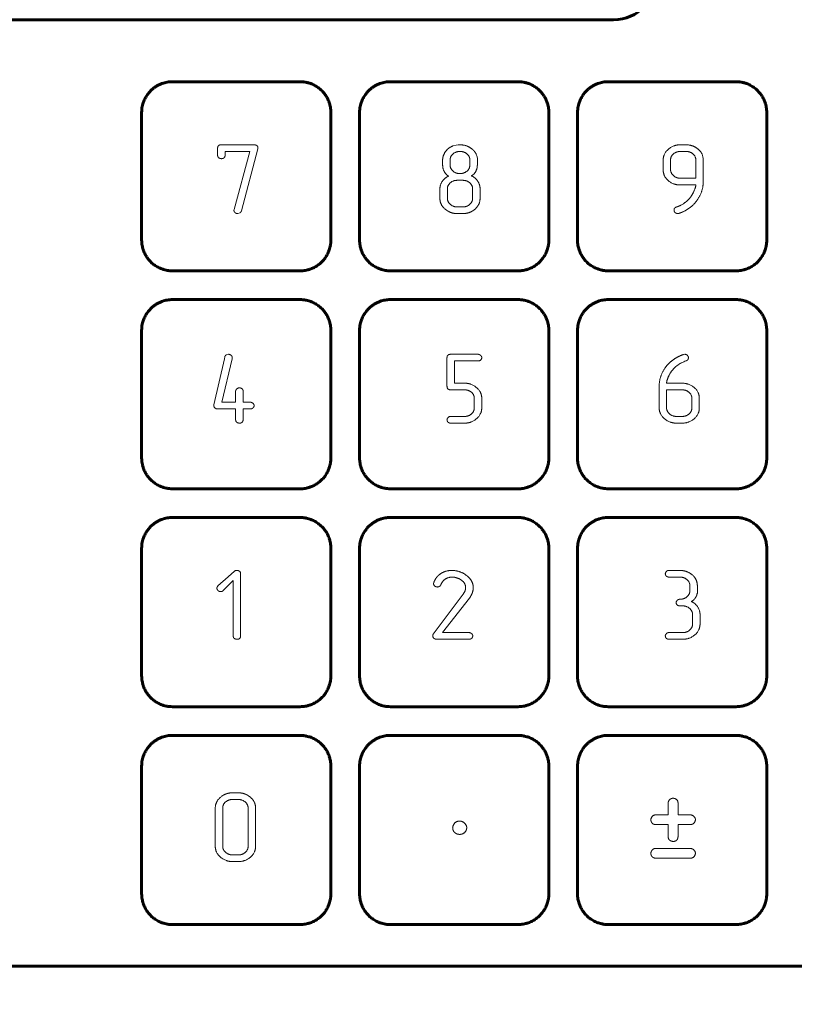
# Model space of a CAD drawing. Header units: millimetres. Extents: x 0 to 420, y 0 to 297.
# Tile 6 of 26: x 148 to 162, y 224 to 242. Entities that reach past the tile are written whole.
import ezdxf

# ---------------------------------------------------------------- set-up
doc = ezdxf.new("R2010")
doc.units = ezdxf.units.MM
doc.linetypes.add('K5LT_BASIC', pattern=[0])
doc.linetypes.add('K5LT_THIN', pattern=[0])
for name, color, linetype, true_color in [('DIM', 6, 'Continuous', 0xff00ff), ('G', 3, 'Continuous', 0x00ff00), ('R', 1, 'Continuous', 0xff0000), ('WELDING', 7, 'Continuous', 0xffffff)]:
    doc.layers.add(name, color=color, linetype=linetype, true_color=true_color)
doc.styles.add('KDIMTEXTSTYLE', font='GOST_AU.SHX', dxfattribs={"width": 0.96, "oblique": 15, "height": 5})
doc.dimstyles.new('KDIMSTYLE (1.00)', dxfattribs={"dimtxt": 5, "dimasz": 1, "dimexe": 2, "dimexo": 0, "dimgap": 1, "dimtad": 1, "dimtxsty": 'KDIMTEXTSTYLE', "dimsah": 1, "dimcen": 0, "dimdle": 1, "dimadec": 0, "dimazin": 0, "dimtfac": 0.667, "dimtmove": 0, "dimatfit": 3, "dimfxl": 1, "dimtvp": 1, "dimtolj": 1, "dimtzin": 0, "dimarcsym": 0})

# ---------------------------------------------------------------- blocks, each defined once
blk = doc.blocks.new('KDIMARROW_03')
at = {"layer": 'G', "color": 0, "linetype": 'K5LT_BASIC', "lineweight": 60}
blk.add_line((-0.884, -0.884), (0.884, 0.884), dxfattribs=at)
at = {"layer": 'R', "color": 0, "linetype": 'K5LT_THIN', "lineweight": 18}
for q in [(-1, 0), (2, 0)]:
    blk.add_line((0, 0), q, dxfattribs=at)

msp = doc.modelspace()

# ---------------------------------------------------------------- linework, layer by layer
at = {"layer": 'G', "color": 5, "linetype": 'K5LT_BASIC', "lineweight": 60, "true_color": 0x0000ff}
for p, q in [((135.246, 242.043), (158.746, 242.043)), ((150.649, 240.905), (152.994, 240.905)), ((154.649, 240.905), (156.994, 240.905)), ((158.649, 240.905), (160.994, 240.905)), ((150.085, 240.341), (150.085, 237.996)), ((153.558, 237.996), (153.558, 240.341)), ((154.085, 240.341), (154.085, 237.996)), ((157.558, 237.996), (157.558, 240.341)), ((158.085, 240.341), (158.085, 237.996)), ((161.558, 237.996), (161.558, 240.341)), ((150.649, 237.432), (152.994, 237.432)), ((154.649, 237.432), (156.994, 237.432)), ((158.649, 237.432), (160.994, 237.432)), ((150.649, 236.905), (152.994, 236.905)), ((154.649, 236.905), (156.994, 236.905)), ((158.649, 236.905), (160.994, 236.905)), ((150.085, 236.341), (150.085, 233.996)), ((153.558, 233.996), (153.558, 236.341)), ((154.085, 236.341), (154.085, 233.996)), ((157.558, 233.996), (157.558, 236.341)), ((158.085, 236.341), (158.085, 233.996)), ((161.558, 233.996), (161.558, 236.341)), ((150.649, 233.432), (152.994, 233.432)), ((154.649, 233.432), (156.994, 233.432)), ((158.649, 233.432), (160.994, 233.432)), ((150.649, 232.905), (152.994, 232.905)), ((154.649, 232.905), (156.994, 232.905)), ((158.649, 232.905), (160.994, 232.905)), ((150.085, 232.341), (150.085, 229.996)), ((153.558, 229.996), (153.558, 232.341)), ((154.085, 232.341), (154.085, 229.996)), ((157.558, 229.996), (157.558, 232.341)), ((158.085, 232.341), (158.085, 229.996)), ((161.558, 229.996), (161.558, 232.341)), ((150.649, 229.432), (152.994, 229.432)), ((154.649, 229.432), (156.994, 229.432)), ((158.649, 229.432), (160.994, 229.432)), ((150.649, 228.905), (152.994, 228.905)), ((154.649, 228.905), (156.994, 228.905)), ((158.649, 228.905), (160.994, 228.905)), ((150.085, 228.341), (150.085, 225.996)), ((153.558, 225.996), (153.558, 228.341)), ((154.085, 228.341), (154.085, 225.996)), ((157.558, 225.996), (157.558, 228.341)), ((158.085, 228.341), (158.085, 225.996)), ((161.558, 225.996), (161.558, 228.341)), ((150.649, 225.432), (152.994, 225.432)), ((154.649, 225.432), (156.994, 225.432)), ((158.649, 225.432), (160.994, 225.432)), ((130.746, 224.668), (163.246, 224.668))]:
    msp.add_line(p, q, dxfattribs=at)
msp.add_arc((158.746, 242.843), 0.8, 270, 0, dxfattribs=at)
at = {"layer": 'R', "color": 7, "linetype": 'K5LT_THIN', "lineweight": 18}
for p, q in [((151.479, 239.687), (151.479, 239.556)), ((152.15, 239.747), (151.548, 239.747)), ((152.217, 239.674), (152.22, 239.689)), ((155.858, 239.742), (155.803, 239.728)), ((155.893, 239.747), (155.858, 239.742)), ((155.925, 239.747), (155.893, 239.747)), ((160.075, 239.747), (159.975, 239.747)), ((151.616, 239.556), (151.616, 239.625)), ((151.616, 239.625), (152.068, 239.625)), ((152.068, 239.625), (151.782, 238.561)), ((151.915, 238.532), (152.217, 239.674)), ((156.24, 239.528), (156.225, 239.575)), ((156.246, 239.495), (156.24, 239.528)), ((156.246, 239.379), (156.246, 239.495)), ((160.074, 239.625), (159.974, 239.625)), ((160.387, 239.527), (160.371, 239.575)), ((160.392, 239.494), (160.387, 239.527)), ((160.392, 239.078), (160.392, 239.494)), ((155.609, 239.468), (155.609, 239.378)), ((155.746, 239.468), (155.746, 239.378)), ((156.109, 239.378), (156.109, 239.468)), ((159.656, 239.467), (159.656, 239.292)), ((159.792, 239.468), (159.792, 239.292)), ((160.256, 239.132), (160.256, 239.468)), ((155.978, 239.095), (155.877, 239.095)), ((159.974, 239.132), (160.256, 239.132)), ((159.975, 239.009), (160.256, 239.009)), ((155.559, 238.94), (155.559, 238.765)), ((155.696, 238.94), (155.696, 238.765)), ((156.159, 238.765), (156.159, 238.94)), ((156.296, 238.766), (156.296, 238.942)), ((155.877, 238.606), (155.978, 238.606)), ((160.018, 238.659), (159.979, 238.637)), ((160.029, 238.665), (160.018, 238.659)), ((160.056, 238.685), (160.029, 238.665)), ((151.782, 238.561), (151.779, 238.547)), ((151.89, 238.495), (151.852, 238.484)), ((155.877, 238.484), (155.977, 238.484)), ((159.945, 238.487), (159.924, 238.484)), ((151.638, 235.89), (151.676, 235.901)), ((156.258, 235.901), (155.758, 235.901)), ((160.03, 235.897), (160.053, 235.901)), ((151.603, 235.816), (151.411, 234.973)), ((151.558, 235.021), (151.743, 235.816)), ((151.603, 235.816), (151.612, 235.856)), ((151.743, 235.816), (151.746, 235.827)), ((151.746, 235.827), (151.747, 235.841)), ((155.689, 235.816), (155.689, 235.84)), ((155.689, 235.816), (155.689, 235.313)), ((155.826, 235.371), (155.826, 235.778)), ((155.826, 235.778), (156.258, 235.778)), ((159.993, 235.745), (160.036, 235.765)), ((160.036, 235.765), (160.053, 235.772)), ((160.053, 235.772), (160.075, 235.779)), ((156.009, 235.371), (155.826, 235.371)), ((160, 235.371), (159.719, 235.371)), ((151.81, 235.225), (151.81, 235.021)), ((151.947, 235.021), (151.947, 235.225)), ((155.758, 235.249), (156.009, 235.249)), ((159.583, 235.309), (159.583, 234.92)), ((159.719, 235.249), (159.719, 234.918)), ((160.001, 235.249), (159.719, 235.249)), ((151.81, 235.021), (151.558, 235.021)), ((152.08, 235.021), (151.947, 235.021)), ((156.19, 235.094), (156.19, 234.919)), ((156.327, 234.919), (156.327, 235.094)), ((160.183, 234.918), (160.183, 235.094)), ((160.32, 234.919), (160.32, 235.093)), ((151.411, 234.973), (151.41, 234.961)), ((151.479, 234.898), (151.81, 234.898)), ((151.81, 234.898), (151.81, 234.7)), ((151.947, 234.898), (152.08, 234.898)), ((151.947, 234.7), (151.947, 234.898)), ((156.009, 234.76), (155.758, 234.76)), ((155.758, 234.637), (156.009, 234.637)), ((159.901, 234.76), (160.001, 234.76)), ((159.901, 234.637), (160.001, 234.637)), ((151.671, 231.816), (151.786, 231.918)), ((159.964, 231.933), (159.764, 231.933)), ((151.671, 231.816), (151.485, 231.65)), ((151.582, 231.562), (151.765, 231.746)), ((151.765, 231.746), (151.765, 230.733)), ((151.902, 231.816), (151.902, 231.874)), ((151.902, 230.733), (151.902, 231.816)), ((159.764, 231.811), (159.964, 231.811)), ((155.446, 231.712), (155.443, 231.693)), ((156.02, 231.558), (156.006, 231.529)), ((160.147, 231.653), (160.147, 231.565)), ((160.284, 231.515), (160.284, 231.652)), ((155.986, 231.497), (155.436, 230.766)), ((155.607, 230.792), (156.099, 231.422)), ((156.006, 231.529), (155.986, 231.497)), ((160.277, 231.496), (160.284, 231.515)), ((159.964, 231.282), (160.014, 231.282)), ((160.196, 231.126), (160.196, 230.951)), ((160.333, 230.951), (160.333, 231.126)), ((155.494, 230.67), (156.093, 230.67)), ((156.093, 230.792), (155.607, 230.792)), ((160.015, 230.792), (159.765, 230.792)), ((159.765, 230.67), (160.015, 230.67)), ((151.855, 227.851), (151.755, 227.851)), ((151.436, 227.571), (151.436, 226.87)), ((151.572, 227.573), (151.572, 226.869)), ((151.855, 227.729), (151.755, 227.729)), ((152.039, 226.869), (152.039, 227.573)), ((152.176, 226.87), (152.176, 227.571)), ((159.748, 227.667), (159.748, 227.445)), ((159.929, 227.445), (159.929, 227.667)), ((159.748, 227.445), (159.519, 227.445)), ((160.158, 227.445), (159.929, 227.445)), ((159.519, 227.269), (159.748, 227.269)), ((159.748, 227.269), (159.748, 227.048)), ((159.929, 227.048), (159.929, 227.269)), ((159.929, 227.269), (160.158, 227.269)), ((151.755, 226.71), (151.855, 226.71)), ((160.158, 226.829), (159.519, 226.829)), ((151.755, 226.588), (151.855, 226.588)), ((159.519, 226.652), (160.158, 226.652))]:
    msp.add_line(p, q, dxfattribs=at)
at = {"layer": 'WELDING', "color": 5, "linetype": 'K5LT_BASIC', "lineweight": 60, "true_color": 0x0000ff}
for points, knots in [([(150.649, 240.905), (150.616, 240.905), (150.569, 240.901), (150.506, 240.887), (150.455, 240.871), (150.403, 240.849), (150.352, 240.82), (150.305, 240.788), (150.259, 240.748), (150.212, 240.698), (150.167, 240.636), (150.132, 240.568), (150.109, 240.506), (150.09, 240.432), (150.085, 240.378), (150.085, 240.341)], [0, 0, 0, 0, 1.769072, 2.556121, 3.516676, 4.627391, 5.667815, 6.660958, 7.714319, 8.958949, 10.392258, 11.844052, 13.094223, 13.987695, 16, 16, 16, 16]), ([(153.558, 240.341), (153.558, 240.373), (153.554, 240.419), (153.54, 240.483), (153.523, 240.538), (153.495, 240.602), (153.456, 240.665), (153.409, 240.723), (153.355, 240.775), (153.291, 240.821), (153.224, 240.857), (153.161, 240.88), (153.103, 240.895), (153.049, 240.903), (153.011, 240.905), (152.994, 240.905)], [0, 0, 0, 0, 1.715071, 2.486292, 3.547141, 4.875059, 6.251709, 7.553694, 8.911334, 10.345556, 11.800025, 13.056375, 13.957337, 15.059855, 16, 16, 16, 16]), ([(154.649, 240.905), (154.616, 240.905), (154.569, 240.901), (154.506, 240.887), (154.455, 240.871), (154.403, 240.849), (154.352, 240.82), (154.305, 240.788), (154.259, 240.748), (154.212, 240.698), (154.167, 240.636), (154.132, 240.568), (154.109, 240.506), (154.09, 240.432), (154.085, 240.378), (154.085, 240.341)], [0, 0, 0, 0, 1.769072, 2.556121, 3.516676, 4.627391, 5.667815, 6.660958, 7.714319, 8.958949, 10.392258, 11.844052, 13.094223, 13.987695, 16, 16, 16, 16]), ([(157.558, 240.341), (157.558, 240.373), (157.554, 240.419), (157.54, 240.483), (157.523, 240.538), (157.495, 240.602), (157.456, 240.665), (157.409, 240.723), (157.355, 240.775), (157.291, 240.821), (157.224, 240.857), (157.161, 240.88), (157.103, 240.895), (157.049, 240.903), (157.011, 240.905), (156.994, 240.905)], [0, 0, 0, 0, 1.715071, 2.486292, 3.547141, 4.875059, 6.251709, 7.553694, 8.911334, 10.345556, 11.800025, 13.056375, 13.957337, 15.059855, 16, 16, 16, 16]), ([(158.649, 240.905), (158.616, 240.905), (158.569, 240.901), (158.506, 240.887), (158.455, 240.871), (158.403, 240.849), (158.352, 240.82), (158.305, 240.788), (158.259, 240.748), (158.212, 240.698), (158.167, 240.636), (158.132, 240.568), (158.109, 240.506), (158.09, 240.432), (158.085, 240.378), (158.085, 240.341)], [0, 0, 0, 0, 1.769072, 2.556121, 3.516676, 4.627391, 5.667815, 6.660958, 7.714319, 8.958949, 10.392258, 11.844052, 13.094223, 13.987695, 16, 16, 16, 16]), ([(161.558, 240.341), (161.558, 240.373), (161.554, 240.419), (161.54, 240.483), (161.523, 240.538), (161.495, 240.602), (161.456, 240.665), (161.409, 240.723), (161.355, 240.775), (161.291, 240.821), (161.224, 240.857), (161.161, 240.88), (161.103, 240.895), (161.049, 240.903), (161.011, 240.905), (160.994, 240.905)], [0, 0, 0, 0, 1.715071, 2.486292, 3.547141, 4.875059, 6.251709, 7.553694, 8.911334, 10.345556, 11.800025, 13.056375, 13.957337, 15.059855, 16, 16, 16, 16]), ([(150.085, 237.996), (150.085, 237.964), (150.089, 237.918), (150.103, 237.854), (150.12, 237.799), (150.148, 237.735), (150.187, 237.672), (150.233, 237.614), (150.288, 237.562), (150.352, 237.516), (150.419, 237.48), (150.482, 237.457), (150.54, 237.442), (150.594, 237.434), (150.631, 237.432), (150.649, 237.432)], [0, 0, 0, 0, 1.715071, 2.486292, 3.547141, 4.875059, 6.251709, 7.553694, 8.911334, 10.345556, 11.800025, 13.056375, 13.957337, 15.059855, 16, 16, 16, 16]), ([(152.994, 237.432), (153.026, 237.432), (153.072, 237.436), (153.135, 237.45), (153.191, 237.467), (153.255, 237.495), (153.318, 237.534), (153.376, 237.581), (153.428, 237.635), (153.474, 237.699), (153.51, 237.766), (153.533, 237.829), (153.548, 237.887), (153.556, 237.941), (153.558, 237.978), (153.558, 237.996)], [0, 0, 0, 0, 1.715071, 2.486292, 3.547141, 4.875059, 6.251709, 7.553694, 8.911334, 10.345556, 11.800025, 13.056375, 13.957337, 15.059855, 16, 16, 16, 16]), ([(154.085, 237.996), (154.085, 237.964), (154.089, 237.918), (154.103, 237.854), (154.12, 237.799), (154.148, 237.735), (154.187, 237.672), (154.233, 237.614), (154.288, 237.562), (154.352, 237.516), (154.419, 237.48), (154.482, 237.457), (154.54, 237.442), (154.594, 237.434), (154.631, 237.432), (154.649, 237.432)], [0, 0, 0, 0, 1.715071, 2.486292, 3.547141, 4.875059, 6.251709, 7.553694, 8.911334, 10.345556, 11.800025, 13.056375, 13.957337, 15.059855, 16, 16, 16, 16]), ([(156.994, 237.432), (157.026, 237.432), (157.072, 237.436), (157.135, 237.45), (157.191, 237.467), (157.255, 237.495), (157.318, 237.534), (157.376, 237.581), (157.428, 237.635), (157.474, 237.699), (157.51, 237.766), (157.533, 237.829), (157.548, 237.887), (157.556, 237.941), (157.558, 237.978), (157.558, 237.996)], [0, 0, 0, 0, 1.715071, 2.486292, 3.547141, 4.875059, 6.251709, 7.553694, 8.911334, 10.345556, 11.800025, 13.056375, 13.957337, 15.059855, 16, 16, 16, 16]), ([(158.085, 237.996), (158.085, 237.964), (158.089, 237.918), (158.103, 237.854), (158.12, 237.799), (158.148, 237.735), (158.187, 237.672), (158.233, 237.614), (158.288, 237.562), (158.352, 237.516), (158.419, 237.48), (158.482, 237.457), (158.54, 237.442), (158.594, 237.434), (158.631, 237.432), (158.649, 237.432)], [0, 0, 0, 0, 1.715071, 2.486292, 3.547141, 4.875059, 6.251709, 7.553694, 8.911334, 10.345556, 11.800025, 13.056375, 13.957337, 15.059855, 16, 16, 16, 16]), ([(160.994, 237.432), (161.026, 237.432), (161.072, 237.436), (161.135, 237.45), (161.191, 237.467), (161.255, 237.495), (161.318, 237.534), (161.376, 237.581), (161.428, 237.635), (161.474, 237.699), (161.51, 237.766), (161.533, 237.829), (161.548, 237.887), (161.556, 237.941), (161.558, 237.978), (161.558, 237.996)], [0, 0, 0, 0, 1.715071, 2.486292, 3.547141, 4.875059, 6.251709, 7.553694, 8.911334, 10.345556, 11.800025, 13.056375, 13.957337, 15.059855, 16, 16, 16, 16]), ([(150.649, 236.905), (150.616, 236.905), (150.569, 236.901), (150.506, 236.887), (150.455, 236.871), (150.403, 236.849), (150.352, 236.82), (150.305, 236.788), (150.259, 236.748), (150.212, 236.698), (150.167, 236.636), (150.132, 236.568), (150.109, 236.506), (150.09, 236.432), (150.085, 236.378), (150.085, 236.341)], [0, 0, 0, 0, 1.769072, 2.556121, 3.516676, 4.627391, 5.667815, 6.660958, 7.714319, 8.958949, 10.392258, 11.844052, 13.094223, 13.987695, 16, 16, 16, 16]), ([(153.558, 236.341), (153.558, 236.373), (153.554, 236.419), (153.54, 236.483), (153.523, 236.538), (153.495, 236.602), (153.456, 236.665), (153.409, 236.723), (153.355, 236.775), (153.291, 236.821), (153.224, 236.857), (153.161, 236.88), (153.103, 236.895), (153.049, 236.903), (153.011, 236.905), (152.994, 236.905)], [0, 0, 0, 0, 1.715071, 2.486292, 3.547141, 4.875059, 6.251709, 7.553694, 8.911334, 10.345556, 11.800025, 13.056375, 13.957337, 15.059855, 16, 16, 16, 16]), ([(154.649, 236.905), (154.616, 236.905), (154.569, 236.901), (154.506, 236.887), (154.455, 236.871), (154.403, 236.849), (154.352, 236.82), (154.305, 236.788), (154.259, 236.748), (154.212, 236.698), (154.167, 236.636), (154.132, 236.568), (154.109, 236.506), (154.09, 236.432), (154.085, 236.378), (154.085, 236.341)], [0, 0, 0, 0, 1.769072, 2.556121, 3.516676, 4.627391, 5.667815, 6.660958, 7.714319, 8.958949, 10.392258, 11.844052, 13.094223, 13.987695, 16, 16, 16, 16]), ([(157.558, 236.341), (157.558, 236.373), (157.554, 236.419), (157.54, 236.483), (157.523, 236.538), (157.495, 236.602), (157.456, 236.665), (157.409, 236.723), (157.355, 236.775), (157.291, 236.821), (157.224, 236.857), (157.161, 236.88), (157.103, 236.895), (157.049, 236.903), (157.011, 236.905), (156.994, 236.905)], [0, 0, 0, 0, 1.715071, 2.486292, 3.547141, 4.875059, 6.251709, 7.553694, 8.911334, 10.345556, 11.800025, 13.056375, 13.957337, 15.059855, 16, 16, 16, 16]), ([(158.649, 236.905), (158.616, 236.905), (158.569, 236.901), (158.506, 236.887), (158.455, 236.871), (158.403, 236.849), (158.352, 236.82), (158.305, 236.788), (158.259, 236.748), (158.212, 236.698), (158.167, 236.636), (158.132, 236.568), (158.109, 236.506), (158.09, 236.432), (158.085, 236.378), (158.085, 236.341)], [0, 0, 0, 0, 1.769072, 2.556121, 3.516676, 4.627391, 5.667815, 6.660958, 7.714319, 8.958949, 10.392258, 11.844052, 13.094223, 13.987695, 16, 16, 16, 16]), ([(161.558, 236.341), (161.558, 236.373), (161.554, 236.419), (161.54, 236.483), (161.523, 236.538), (161.495, 236.602), (161.456, 236.665), (161.409, 236.723), (161.355, 236.775), (161.291, 236.821), (161.224, 236.857), (161.161, 236.88), (161.103, 236.895), (161.049, 236.903), (161.011, 236.905), (160.994, 236.905)], [0, 0, 0, 0, 1.715071, 2.486292, 3.547141, 4.875059, 6.251709, 7.553694, 8.911334, 10.345556, 11.800025, 13.056375, 13.957337, 15.059855, 16, 16, 16, 16]), ([(150.085, 233.996), (150.085, 233.964), (150.089, 233.918), (150.103, 233.854), (150.12, 233.799), (150.148, 233.735), (150.187, 233.672), (150.233, 233.614), (150.288, 233.562), (150.352, 233.516), (150.419, 233.48), (150.482, 233.457), (150.54, 233.442), (150.594, 233.434), (150.631, 233.432), (150.649, 233.432)], [0, 0, 0, 0, 1.715071, 2.486292, 3.547141, 4.875059, 6.251709, 7.553694, 8.911334, 10.345556, 11.800025, 13.056375, 13.957337, 15.059855, 16, 16, 16, 16]), ([(152.994, 233.432), (153.026, 233.432), (153.072, 233.436), (153.135, 233.45), (153.191, 233.467), (153.255, 233.495), (153.318, 233.534), (153.376, 233.581), (153.428, 233.635), (153.474, 233.699), (153.51, 233.766), (153.533, 233.829), (153.548, 233.887), (153.556, 233.941), (153.558, 233.978), (153.558, 233.996)], [0, 0, 0, 0, 1.715071, 2.486292, 3.547141, 4.875059, 6.251709, 7.553694, 8.911334, 10.345556, 11.800025, 13.056375, 13.957337, 15.059855, 16, 16, 16, 16]), ([(154.085, 233.996), (154.085, 233.964), (154.089, 233.918), (154.103, 233.854), (154.12, 233.799), (154.148, 233.735), (154.187, 233.672), (154.233, 233.614), (154.288, 233.562), (154.352, 233.516), (154.419, 233.48), (154.482, 233.457), (154.54, 233.442), (154.594, 233.434), (154.631, 233.432), (154.649, 233.432)], [0, 0, 0, 0, 1.715071, 2.486292, 3.547141, 4.875059, 6.251709, 7.553694, 8.911334, 10.345556, 11.800025, 13.056375, 13.957337, 15.059855, 16, 16, 16, 16]), ([(156.994, 233.432), (157.026, 233.432), (157.072, 233.436), (157.135, 233.45), (157.191, 233.467), (157.255, 233.495), (157.318, 233.534), (157.376, 233.581), (157.428, 233.635), (157.474, 233.699), (157.51, 233.766), (157.533, 233.829), (157.548, 233.887), (157.556, 233.941), (157.558, 233.978), (157.558, 233.996)], [0, 0, 0, 0, 1.715071, 2.486292, 3.547141, 4.875059, 6.251709, 7.553694, 8.911334, 10.345556, 11.800025, 13.056375, 13.957337, 15.059855, 16, 16, 16, 16]), ([(158.085, 233.996), (158.085, 233.964), (158.089, 233.918), (158.103, 233.854), (158.12, 233.799), (158.148, 233.735), (158.187, 233.672), (158.233, 233.614), (158.288, 233.562), (158.352, 233.516), (158.419, 233.48), (158.482, 233.457), (158.54, 233.442), (158.594, 233.434), (158.631, 233.432), (158.649, 233.432)], [0, 0, 0, 0, 1.715071, 2.486292, 3.547141, 4.875059, 6.251709, 7.553694, 8.911334, 10.345556, 11.800025, 13.056375, 13.957337, 15.059855, 16, 16, 16, 16]), ([(160.994, 233.432), (161.026, 233.432), (161.072, 233.436), (161.135, 233.45), (161.191, 233.467), (161.255, 233.495), (161.318, 233.534), (161.376, 233.581), (161.428, 233.635), (161.474, 233.699), (161.51, 233.766), (161.533, 233.829), (161.548, 233.887), (161.556, 233.941), (161.558, 233.978), (161.558, 233.996)], [0, 0, 0, 0, 1.715071, 2.486292, 3.547141, 4.875059, 6.251709, 7.553694, 8.911334, 10.345556, 11.800025, 13.056375, 13.957337, 15.059855, 16, 16, 16, 16]), ([(150.649, 232.905), (150.616, 232.905), (150.569, 232.901), (150.506, 232.887), (150.455, 232.871), (150.403, 232.849), (150.352, 232.82), (150.305, 232.788), (150.259, 232.748), (150.212, 232.698), (150.167, 232.636), (150.132, 232.568), (150.109, 232.506), (150.09, 232.432), (150.085, 232.378), (150.085, 232.341)], [0, 0, 0, 0, 1.769072, 2.556121, 3.516676, 4.627391, 5.667815, 6.660958, 7.714319, 8.958949, 10.392258, 11.844052, 13.094223, 13.987695, 16, 16, 16, 16]), ([(153.558, 232.341), (153.558, 232.373), (153.554, 232.419), (153.54, 232.483), (153.523, 232.538), (153.495, 232.602), (153.456, 232.665), (153.409, 232.723), (153.355, 232.775), (153.291, 232.821), (153.224, 232.857), (153.161, 232.88), (153.103, 232.895), (153.049, 232.903), (153.011, 232.905), (152.994, 232.905)], [0, 0, 0, 0, 1.715071, 2.486292, 3.547141, 4.875059, 6.251709, 7.553694, 8.911334, 10.345556, 11.800025, 13.056375, 13.957337, 15.059855, 16, 16, 16, 16]), ([(154.649, 232.905), (154.616, 232.905), (154.569, 232.901), (154.506, 232.887), (154.455, 232.871), (154.403, 232.849), (154.352, 232.82), (154.305, 232.788), (154.259, 232.748), (154.212, 232.698), (154.167, 232.636), (154.132, 232.568), (154.109, 232.506), (154.09, 232.432), (154.085, 232.378), (154.085, 232.341)], [0, 0, 0, 0, 1.769072, 2.556121, 3.516676, 4.627391, 5.667815, 6.660958, 7.714319, 8.958949, 10.392258, 11.844052, 13.094223, 13.987695, 16, 16, 16, 16]), ([(157.558, 232.341), (157.558, 232.373), (157.554, 232.419), (157.54, 232.483), (157.523, 232.538), (157.495, 232.602), (157.456, 232.665), (157.409, 232.723), (157.355, 232.775), (157.291, 232.821), (157.224, 232.857), (157.161, 232.88), (157.103, 232.895), (157.049, 232.903), (157.011, 232.905), (156.994, 232.905)], [0, 0, 0, 0, 1.715071, 2.486292, 3.547141, 4.875059, 6.251709, 7.553694, 8.911334, 10.345556, 11.800025, 13.056375, 13.957337, 15.059855, 16, 16, 16, 16]), ([(158.649, 232.905), (158.616, 232.905), (158.569, 232.901), (158.506, 232.887), (158.455, 232.871), (158.403, 232.849), (158.352, 232.82), (158.305, 232.788), (158.259, 232.748), (158.212, 232.698), (158.167, 232.636), (158.132, 232.568), (158.109, 232.506), (158.09, 232.432), (158.085, 232.378), (158.085, 232.341)], [0, 0, 0, 0, 1.769072, 2.556121, 3.516676, 4.627391, 5.667815, 6.660958, 7.714319, 8.958949, 10.392258, 11.844052, 13.094223, 13.987695, 16, 16, 16, 16]), ([(161.558, 232.341), (161.558, 232.373), (161.554, 232.419), (161.54, 232.483), (161.523, 232.538), (161.495, 232.602), (161.456, 232.665), (161.409, 232.723), (161.355, 232.775), (161.291, 232.821), (161.224, 232.857), (161.161, 232.88), (161.103, 232.895), (161.049, 232.903), (161.011, 232.905), (160.994, 232.905)], [0, 0, 0, 0, 1.715071, 2.486292, 3.547141, 4.875059, 6.251709, 7.553694, 8.911334, 10.345556, 11.800025, 13.056375, 13.957337, 15.059855, 16, 16, 16, 16]), ([(150.085, 229.996), (150.085, 229.964), (150.089, 229.918), (150.103, 229.854), (150.12, 229.799), (150.148, 229.735), (150.187, 229.672), (150.233, 229.614), (150.288, 229.562), (150.352, 229.516), (150.419, 229.48), (150.482, 229.457), (150.54, 229.442), (150.594, 229.434), (150.631, 229.432), (150.649, 229.432)], [0, 0, 0, 0, 1.715071, 2.486292, 3.547141, 4.875059, 6.251709, 7.553694, 8.911334, 10.345556, 11.800025, 13.056375, 13.957337, 15.059855, 16, 16, 16, 16]), ([(152.994, 229.432), (153.026, 229.432), (153.072, 229.436), (153.135, 229.45), (153.191, 229.467), (153.255, 229.495), (153.318, 229.534), (153.376, 229.581), (153.428, 229.635), (153.474, 229.699), (153.51, 229.766), (153.533, 229.829), (153.548, 229.887), (153.556, 229.941), (153.558, 229.978), (153.558, 229.996)], [0, 0, 0, 0, 1.715071, 2.486292, 3.547141, 4.875059, 6.251709, 7.553694, 8.911334, 10.345556, 11.800025, 13.056375, 13.957337, 15.059855, 16, 16, 16, 16]), ([(154.085, 229.996), (154.085, 229.964), (154.089, 229.918), (154.103, 229.854), (154.12, 229.799), (154.148, 229.735), (154.187, 229.672), (154.233, 229.614), (154.288, 229.562), (154.352, 229.516), (154.419, 229.48), (154.482, 229.457), (154.54, 229.442), (154.594, 229.434), (154.631, 229.432), (154.649, 229.432)], [0, 0, 0, 0, 1.715071, 2.486292, 3.547141, 4.875059, 6.251709, 7.553694, 8.911334, 10.345556, 11.800025, 13.056375, 13.957337, 15.059855, 16, 16, 16, 16]), ([(156.994, 229.432), (157.026, 229.432), (157.072, 229.436), (157.135, 229.45), (157.191, 229.467), (157.255, 229.495), (157.318, 229.534), (157.376, 229.581), (157.428, 229.635), (157.474, 229.699), (157.51, 229.766), (157.533, 229.829), (157.548, 229.887), (157.556, 229.941), (157.558, 229.978), (157.558, 229.996)], [0, 0, 0, 0, 1.715071, 2.486292, 3.547141, 4.875059, 6.251709, 7.553694, 8.911334, 10.345556, 11.800025, 13.056375, 13.957337, 15.059855, 16, 16, 16, 16]), ([(158.085, 229.996), (158.085, 229.964), (158.089, 229.918), (158.103, 229.854), (158.12, 229.799), (158.148, 229.735), (158.187, 229.672), (158.233, 229.614), (158.288, 229.562), (158.352, 229.516), (158.419, 229.48), (158.482, 229.457), (158.54, 229.442), (158.594, 229.434), (158.631, 229.432), (158.649, 229.432)], [0, 0, 0, 0, 1.715071, 2.486292, 3.547141, 4.875059, 6.251709, 7.553694, 8.911334, 10.345556, 11.800025, 13.056375, 13.957337, 15.059855, 16, 16, 16, 16]), ([(160.994, 229.432), (161.026, 229.432), (161.072, 229.436), (161.135, 229.45), (161.191, 229.467), (161.255, 229.495), (161.318, 229.534), (161.376, 229.581), (161.428, 229.635), (161.474, 229.699), (161.51, 229.766), (161.533, 229.829), (161.548, 229.887), (161.556, 229.941), (161.558, 229.978), (161.558, 229.996)], [0, 0, 0, 0, 1.715071, 2.486292, 3.547141, 4.875059, 6.251709, 7.553694, 8.911334, 10.345556, 11.800025, 13.056375, 13.957337, 15.059855, 16, 16, 16, 16]), ([(150.649, 228.905), (150.616, 228.905), (150.569, 228.901), (150.506, 228.887), (150.455, 228.871), (150.403, 228.849), (150.352, 228.82), (150.305, 228.788), (150.259, 228.748), (150.212, 228.698), (150.167, 228.636), (150.132, 228.568), (150.109, 228.506), (150.09, 228.432), (150.085, 228.378), (150.085, 228.341)], [0, 0, 0, 0, 1.769072, 2.556121, 3.516676, 4.627391, 5.667815, 6.660958, 7.714319, 8.958949, 10.392258, 11.844052, 13.094223, 13.987695, 16, 16, 16, 16]), ([(153.558, 228.341), (153.558, 228.373), (153.554, 228.419), (153.54, 228.483), (153.523, 228.538), (153.495, 228.602), (153.456, 228.665), (153.409, 228.723), (153.355, 228.775), (153.291, 228.821), (153.224, 228.857), (153.161, 228.88), (153.103, 228.895), (153.049, 228.903), (153.011, 228.905), (152.994, 228.905)], [0, 0, 0, 0, 1.715071, 2.486292, 3.547141, 4.875059, 6.251709, 7.553694, 8.911334, 10.345556, 11.800025, 13.056375, 13.957337, 15.059855, 16, 16, 16, 16]), ([(154.649, 228.905), (154.616, 228.905), (154.569, 228.901), (154.506, 228.887), (154.455, 228.871), (154.403, 228.849), (154.352, 228.82), (154.305, 228.788), (154.259, 228.748), (154.212, 228.698), (154.167, 228.636), (154.132, 228.568), (154.109, 228.506), (154.09, 228.432), (154.085, 228.378), (154.085, 228.341)], [0, 0, 0, 0, 1.769072, 2.556121, 3.516676, 4.627391, 5.667815, 6.660958, 7.714319, 8.958949, 10.392258, 11.844052, 13.094223, 13.987695, 16, 16, 16, 16]), ([(157.558, 228.341), (157.558, 228.373), (157.554, 228.419), (157.54, 228.483), (157.523, 228.538), (157.495, 228.602), (157.456, 228.665), (157.409, 228.723), (157.355, 228.775), (157.291, 228.821), (157.224, 228.857), (157.161, 228.88), (157.103, 228.895), (157.049, 228.903), (157.011, 228.905), (156.994, 228.905)], [0, 0, 0, 0, 1.715071, 2.486292, 3.547141, 4.875059, 6.251709, 7.553694, 8.911334, 10.345556, 11.800025, 13.056375, 13.957337, 15.059855, 16, 16, 16, 16]), ([(158.649, 228.905), (158.616, 228.905), (158.569, 228.901), (158.506, 228.887), (158.455, 228.871), (158.403, 228.849), (158.352, 228.82), (158.305, 228.788), (158.259, 228.748), (158.212, 228.698), (158.167, 228.636), (158.132, 228.568), (158.109, 228.506), (158.09, 228.432), (158.085, 228.378), (158.085, 228.341)], [0, 0, 0, 0, 1.769072, 2.556121, 3.516676, 4.627391, 5.667815, 6.660958, 7.714319, 8.958949, 10.392258, 11.844052, 13.094223, 13.987695, 16, 16, 16, 16]), ([(161.558, 228.341), (161.558, 228.373), (161.554, 228.419), (161.54, 228.483), (161.523, 228.538), (161.495, 228.602), (161.456, 228.665), (161.409, 228.723), (161.355, 228.775), (161.291, 228.821), (161.224, 228.857), (161.161, 228.88), (161.103, 228.895), (161.049, 228.903), (161.011, 228.905), (160.994, 228.905)], [0, 0, 0, 0, 1.715071, 2.486292, 3.547141, 4.875059, 6.251709, 7.553694, 8.911334, 10.345556, 11.800025, 13.056375, 13.957337, 15.059855, 16, 16, 16, 16]), ([(150.085, 225.996), (150.085, 225.964), (150.089, 225.918), (150.103, 225.854), (150.12, 225.799), (150.148, 225.735), (150.187, 225.672), (150.233, 225.614), (150.288, 225.562), (150.352, 225.516), (150.419, 225.48), (150.482, 225.457), (150.54, 225.442), (150.594, 225.434), (150.631, 225.432), (150.649, 225.432)], [0, 0, 0, 0, 1.715071, 2.486292, 3.547141, 4.875059, 6.251709, 7.553694, 8.911334, 10.345556, 11.800025, 13.056375, 13.957337, 15.059855, 16, 16, 16, 16]), ([(152.994, 225.432), (153.026, 225.432), (153.072, 225.436), (153.135, 225.45), (153.191, 225.467), (153.255, 225.495), (153.318, 225.534), (153.376, 225.581), (153.428, 225.635), (153.474, 225.699), (153.51, 225.766), (153.533, 225.829), (153.548, 225.887), (153.556, 225.941), (153.558, 225.978), (153.558, 225.996)], [0, 0, 0, 0, 1.715071, 2.486292, 3.547141, 4.875059, 6.251709, 7.553694, 8.911334, 10.345556, 11.800025, 13.056375, 13.957337, 15.059855, 16, 16, 16, 16]), ([(154.085, 225.996), (154.085, 225.964), (154.089, 225.918), (154.103, 225.854), (154.12, 225.799), (154.148, 225.735), (154.187, 225.672), (154.233, 225.614), (154.288, 225.562), (154.352, 225.516), (154.419, 225.48), (154.482, 225.457), (154.54, 225.442), (154.594, 225.434), (154.631, 225.432), (154.649, 225.432)], [0, 0, 0, 0, 1.715071, 2.486292, 3.547141, 4.875059, 6.251709, 7.553694, 8.911334, 10.345556, 11.800025, 13.056375, 13.957337, 15.059855, 16, 16, 16, 16]), ([(156.994, 225.432), (157.026, 225.432), (157.072, 225.436), (157.135, 225.45), (157.191, 225.467), (157.255, 225.495), (157.318, 225.534), (157.376, 225.581), (157.428, 225.635), (157.474, 225.699), (157.51, 225.766), (157.533, 225.829), (157.548, 225.887), (157.556, 225.941), (157.558, 225.978), (157.558, 225.996)], [0, 0, 0, 0, 1.715071, 2.486292, 3.547141, 4.875059, 6.251709, 7.553694, 8.911334, 10.345556, 11.800025, 13.056375, 13.957337, 15.059855, 16, 16, 16, 16]), ([(158.085, 225.996), (158.085, 225.964), (158.089, 225.918), (158.103, 225.854), (158.12, 225.799), (158.148, 225.735), (158.187, 225.672), (158.233, 225.614), (158.288, 225.562), (158.352, 225.516), (158.419, 225.48), (158.482, 225.457), (158.54, 225.442), (158.594, 225.434), (158.631, 225.432), (158.649, 225.432)], [0, 0, 0, 0, 1.715071, 2.486292, 3.547141, 4.875059, 6.251709, 7.553694, 8.911334, 10.345556, 11.800025, 13.056375, 13.957337, 15.059855, 16, 16, 16, 16]), ([(160.994, 225.432), (161.026, 225.432), (161.072, 225.436), (161.135, 225.45), (161.191, 225.467), (161.255, 225.495), (161.318, 225.534), (161.376, 225.581), (161.428, 225.635), (161.474, 225.699), (161.51, 225.766), (161.533, 225.829), (161.548, 225.887), (161.556, 225.941), (161.558, 225.978), (161.558, 225.996)], [0, 0, 0, 0, 1.715071, 2.486292, 3.547141, 4.875059, 6.251709, 7.553694, 8.911334, 10.345556, 11.800025, 13.056375, 13.957337, 15.059855, 16, 16, 16, 16])]:
    msp.add_open_spline(points, degree=3, knots=knots, dxfattribs=at)
at = {"layer": 'WELDING', "color": 7, "linetype": 'K5LT_THIN', "lineweight": 18}
for points in [[(151.548, 239.747), (151.479, 239.747), (151.479, 239.687)], [(152.22, 239.689), (152.22, 239.716), (152.179, 239.747), (152.15, 239.747)], [(155.803, 239.728), (155.747, 239.707), (155.701, 239.667)], [(156.152, 239.667), (156.056, 239.747), (155.925, 239.747)], [(159.975, 239.747), (159.841, 239.747), (159.656, 239.579), (159.656, 239.467)], [(160.299, 239.666), (160.206, 239.747), (160.075, 239.747)], [(151.479, 239.556), (151.479, 239.522), (151.503, 239.505)], [(151.503, 239.505), (151.535, 239.492), (151.548, 239.492)], [(151.548, 239.492), (151.576, 239.492), (151.598, 239.509)], [(151.598, 239.509), (151.616, 239.526), (151.616, 239.556)], [(155.701, 239.667), (155.609, 239.576), (155.609, 239.468)], [(155.928, 239.625), (155.852, 239.625), (155.746, 239.533), (155.746, 239.468)], [(156.109, 239.468), (156.109, 239.532), (156.005, 239.625), (155.928, 239.625)], [(156.225, 239.575), (156.201, 239.627), (156.152, 239.667)], [(159.974, 239.625), (159.897, 239.625), (159.792, 239.533), (159.792, 239.468)], [(160.256, 239.468), (160.256, 239.532), (160.152, 239.625), (160.074, 239.625)], [(160.371, 239.575), (160.347, 239.626), (160.299, 239.666)], [(155.609, 239.378), (155.609, 239.309), (155.672, 239.195), (155.718, 239.172)], [(155.746, 239.378), (155.746, 239.31), (155.85, 239.218), (155.926, 239.218)], [(155.926, 239.218), (156, 239.218), (156.109, 239.309), (156.109, 239.378)], [(156.134, 239.177), (156.186, 239.202), (156.246, 239.31), (156.246, 239.379)], [(155.718, 239.172), (155.647, 239.141), (155.559, 239.011), (155.559, 238.94)], [(156.296, 238.942), (156.296, 239.019), (156.196, 239.159), (156.134, 239.177)], [(159.656, 239.292), (159.656, 239.172), (159.842, 239.009), (159.975, 239.009)], [(159.792, 239.292), (159.792, 239.227), (159.902, 239.132), (159.974, 239.132)], [(155.877, 239.095), (155.801, 239.095), (155.696, 239.003), (155.696, 238.94)], [(156.159, 238.94), (156.159, 239.003), (156.055, 239.095), (155.978, 239.095)], [(160.256, 239.009), (160.256, 238.976), (160.203, 238.851), (160.166, 238.796)], [(160.282, 238.731), (160.392, 238.889), (160.392, 239.078)], [(160.166, 238.796), (160.112, 238.724), (160.056, 238.685)], [(155.696, 238.765), (155.696, 238.7), (155.805, 238.606), (155.877, 238.606)], [(155.978, 238.606), (156.054, 238.606), (156.159, 238.698), (156.159, 238.765)], [(159.901, 238.605), (159.873, 238.596), (159.856, 238.566), (159.856, 238.549)], [(159.979, 238.637), (159.934, 238.615), (159.901, 238.605)], [(160.029, 238.521), (160.186, 238.596), (160.282, 238.731)], [(151.779, 238.547), (151.779, 238.533), (151.784, 238.521)], [(151.784, 238.521), (151.79, 238.507), (151.804, 238.497)], [(151.804, 238.497), (151.826, 238.484), (151.852, 238.484)], [(151.89, 238.495), (151.904, 238.511), (151.91, 238.521)], [(151.91, 238.521), (151.914, 238.528), (151.915, 238.532)], [(155.722, 238.521), (155.794, 238.484), (155.877, 238.484)], [(155.977, 238.484), (156.067, 238.484), (156.139, 238.521)], [(159.856, 238.549), (159.856, 238.534), (159.862, 238.521)], [(159.862, 238.521), (159.867, 238.51), (159.876, 238.5)], [(159.876, 238.5), (159.907, 238.484), (159.924, 238.484)], [(159.945, 238.487), (159.989, 238.502), (160.029, 238.521)], [(151.638, 235.89), (151.615, 235.876), (151.612, 235.856)], [(151.747, 235.841), (151.747, 235.867), (151.704, 235.901), (151.676, 235.901)], [(155.758, 235.901), (155.689, 235.901), (155.689, 235.84)], [(156.327, 235.841), (156.327, 235.863), (156.283, 235.901), (156.258, 235.901)], [(160.03, 235.897), (159.937, 235.865), (159.862, 235.816)], [(160.12, 235.838), (160.12, 235.861), (160.083, 235.901), (160.053, 235.901)], [(156.321, 235.816), (156.327, 235.828), (156.327, 235.841)], [(159.862, 235.816), (159.762, 235.75), (159.693, 235.654)], [(159.805, 235.583), (159.862, 235.658), (159.919, 235.698)], [(159.919, 235.698), (159.956, 235.726), (159.993, 235.745)], [(160.116, 235.816), (160.12, 235.826), (160.12, 235.838)], [(159.693, 235.654), (159.583, 235.496), (159.583, 235.309)], [(159.719, 235.371), (159.719, 235.408), (159.771, 235.533), (159.805, 235.583)], [(156.327, 235.094), (156.327, 235.208), (156.139, 235.371), (156.009, 235.371)], [(160.32, 235.093), (160.32, 235.21), (160.134, 235.371), (160, 235.371)], [(151.879, 235.285), (151.851, 235.285), (151.81, 235.245), (151.81, 235.225)], [(151.947, 235.225), (151.947, 235.254), (151.903, 235.285), (151.879, 235.285)], [(155.689, 235.313), (155.689, 235.249), (155.758, 235.249)], [(156.009, 235.249), (156.085, 235.249), (156.19, 235.157), (156.19, 235.094)], [(160.183, 235.094), (160.183, 235.157), (160.079, 235.249), (160.001, 235.249)], [(152.149, 234.961), (152.149, 234.983), (152.105, 235.021), (152.08, 235.021)], [(151.41, 234.961), (151.41, 234.933), (151.45, 234.898), (151.479, 234.898)], [(152.143, 234.936), (152.149, 234.948), (152.149, 234.961)], [(156.009, 234.637), (156.139, 234.637), (156.327, 234.802), (156.327, 234.919)], [(156.19, 234.919), (156.19, 234.852), (156.085, 234.76), (156.009, 234.76)], [(159.583, 234.92), (159.583, 234.799), (159.779, 234.637), (159.901, 234.637)], [(159.719, 234.918), (159.719, 234.854), (159.829, 234.76), (159.901, 234.76)], [(160.001, 234.637), (160.133, 234.637), (160.32, 234.8), (160.32, 234.919)], [(160.001, 234.76), (160.078, 234.76), (160.183, 234.851), (160.183, 234.918)], [(151.81, 234.7), (151.81, 234.666), (151.835, 234.649)], [(151.835, 234.649), (151.866, 234.636), (151.879, 234.636)], [(151.879, 234.636), (151.907, 234.636), (151.924, 234.649)], [(151.924, 234.649), (151.947, 234.67), (151.947, 234.7)], [(155.758, 234.76), (155.723, 234.76), (155.689, 234.714), (155.689, 234.7)], [(155.689, 234.7), (155.689, 234.674), (155.708, 234.655)], [(155.708, 234.655), (155.728, 234.637), (155.758, 234.637)], [(151.832, 231.934), (151.805, 231.934), (151.786, 231.918)], [(151.902, 231.874), (151.902, 231.901), (151.859, 231.934), (151.832, 231.934)], [(155.779, 231.933), (155.669, 231.933), (155.586, 231.882)], [(156.045, 231.844), (155.928, 231.933), (155.779, 231.933)], [(159.764, 231.933), (159.729, 231.933), (159.696, 231.888), (159.696, 231.874)], [(155.507, 231.816), (155.47, 231.772), (155.446, 231.712)], [(155.586, 231.882), (155.541, 231.855), (155.507, 231.816)], [(155.575, 231.67), (155.609, 231.747), (155.72, 231.811), (155.784, 231.811)], [(155.784, 231.811), (155.831, 231.811), (155.923, 231.778), (155.96, 231.75)], [(155.96, 231.75), (156.031, 231.696), (156.031, 231.618)], [(156.079, 231.816), (156.063, 231.83), (156.045, 231.844)], [(156.171, 231.615), (156.171, 231.728), (156.079, 231.816)], [(159.696, 231.874), (159.696, 231.848), (159.714, 231.828)], [(159.714, 231.828), (159.724, 231.82), (159.735, 231.816)], [(159.735, 231.816), (159.749, 231.811), (159.764, 231.811)], [(159.964, 231.811), (160.042, 231.811), (160.147, 231.717), (160.147, 231.653)], [(160.284, 231.652), (160.284, 231.745), (160.225, 231.816)], [(151.485, 231.65), (151.466, 231.621), (151.466, 231.61)], [(151.466, 231.61), (151.466, 231.582), (151.508, 231.545), (151.536, 231.545)], [(151.536, 231.545), (151.562, 231.545), (151.582, 231.562)], [(155.443, 231.693), (155.443, 231.662), (155.486, 231.629), (155.516, 231.629)], [(155.516, 231.629), (155.536, 231.632), (155.55, 231.639)], [(155.55, 231.639), (155.567, 231.65), (155.575, 231.67)], [(156.031, 231.618), (156.031, 231.587), (156.02, 231.558)], [(156.099, 231.422), (156.139, 231.48), (156.171, 231.568), (156.171, 231.615)], [(160.147, 231.565), (160.147, 231.497), (160.041, 231.404), (159.964, 231.404)], [(159.964, 231.404), (159.929, 231.404), (159.895, 231.359), (159.895, 231.344)], [(160.172, 231.361), (160.224, 231.389), (160.252, 231.438)], [(160.333, 231.126), (160.333, 231.203), (160.234, 231.342), (160.172, 231.361)], [(160.252, 231.438), (160.273, 231.468), (160.277, 231.496)], [(159.895, 231.344), (159.895, 231.318), (159.913, 231.299)], [(159.913, 231.299), (159.934, 231.282), (159.964, 231.282)], [(160.014, 231.282), (160.092, 231.282), (160.196, 231.189), (160.196, 231.126)], [(160.196, 230.951), (160.196, 230.884), (160.091, 230.792), (160.015, 230.792)], [(160.015, 230.67), (160.146, 230.67), (160.333, 230.833), (160.333, 230.951)], [(151.765, 230.733), (151.765, 230.699), (151.789, 230.682)], [(151.789, 230.682), (151.821, 230.669), (151.833, 230.669)], [(151.833, 230.669), (151.862, 230.669), (151.879, 230.682)], [(151.879, 230.682), (151.902, 230.702), (151.902, 230.733)], [(155.436, 230.766), (155.427, 230.754), (155.427, 230.737)], [(155.427, 230.737), (155.427, 230.71), (155.446, 230.689)], [(155.446, 230.689), (155.47, 230.67), (155.494, 230.67)], [(156.162, 230.733), (156.162, 230.755), (156.118, 230.792), (156.093, 230.792)], [(156.093, 230.67), (156.125, 230.67), (156.162, 230.709), (156.162, 230.733)], [(159.765, 230.792), (159.73, 230.792), (159.696, 230.747), (159.696, 230.733)], [(159.696, 230.733), (159.696, 230.707), (159.714, 230.687)], [(159.714, 230.687), (159.735, 230.67), (159.765, 230.67)], [(151.755, 227.851), (151.668, 227.851), (151.599, 227.816)], [(152.012, 227.816), (151.941, 227.851), (151.855, 227.851)], [(159.839, 227.751), (159.801, 227.751), (159.748, 227.695), (159.748, 227.667)], [(159.929, 227.667), (159.929, 227.707), (159.871, 227.751), (159.839, 227.751)], [(151.755, 227.729), (151.678, 227.729), (151.572, 227.636), (151.572, 227.573)], [(152.039, 227.573), (152.039, 227.635), (151.932, 227.729), (151.855, 227.729)], [(159.519, 227.445), (159.473, 227.445), (159.43, 227.379), (159.43, 227.359)], [(160.248, 227.359), (160.248, 227.391), (160.192, 227.445), (160.158, 227.445)], [(155.922, 227.332), (155.855, 227.332), (155.793, 227.241), (155.793, 227.213)], [(155.793, 227.213), (155.793, 227.163), (155.824, 227.127)], [(156.051, 227.213), (156.051, 227.256), (155.971, 227.332), (155.922, 227.332)], [(155.922, 227.088), (155.983, 227.088), (156.051, 227.167), (156.051, 227.213)], [(159.43, 227.359), (159.43, 227.323), (159.455, 227.293)], [(159.455, 227.293), (159.479, 227.269), (159.519, 227.269)], [(160.158, 227.269), (160.2, 227.269), (160.248, 227.326), (160.248, 227.359)], [(155.824, 227.127), (155.865, 227.088), (155.922, 227.088)], [(159.748, 227.048), (159.748, 227.001), (159.78, 226.976)], [(159.902, 226.98), (159.929, 227.006), (159.929, 227.048)], [(151.436, 226.87), (151.436, 226.75), (151.633, 226.588), (151.755, 226.588)], [(151.572, 226.869), (151.572, 226.805), (151.683, 226.71), (151.755, 226.71)], [(151.855, 226.588), (151.987, 226.588), (152.176, 226.753), (152.176, 226.87)], [(151.855, 226.71), (151.93, 226.71), (152.039, 226.801), (152.039, 226.869)], [(159.78, 226.976), (159.821, 226.958), (159.839, 226.958)], [(159.839, 226.958), (159.876, 226.958), (159.902, 226.98)], [(159.519, 226.829), (159.473, 226.829), (159.43, 226.763), (159.43, 226.743)], [(159.43, 226.743), (159.43, 226.707), (159.455, 226.676)], [(159.455, 226.676), (159.479, 226.652), (159.519, 226.652)], [(160.248, 226.743), (160.248, 226.774), (160.192, 226.829), (160.158, 226.829)], [(160.158, 226.652), (160.2, 226.652), (160.248, 226.71), (160.248, 226.743)]]:
    msp.add_open_spline(points, degree=2, dxfattribs=at)
for points, knots in [([(155.559, 238.765), (155.559, 238.645), (155.688, 238.539), (155.722, 238.521)], [0, 0, 0, 1, 1.315483, 1.315483, 1.315483]), ([(156.139, 238.521), (156.173, 238.539), (156.296, 238.647), (156.296, 238.766)], [0.67986, 0.67986, 0.67986, 1, 2, 2, 2]), ([(156.258, 235.778), (156.29, 235.778), (156.316, 235.806), (156.321, 235.816)], [0, 0, 0, 1, 1.43974, 1.43974, 1.43974]), ([(160.075, 235.779), (160.101, 235.792), (160.114, 235.81), (160.116, 235.816)], [0, 0, 0, 1, 1.348676, 1.348676, 1.348676]), ([(152.08, 234.898), (152.112, 234.898), (152.138, 234.926), (152.143, 234.936)], [0, 0, 0, 1, 1.43974, 1.43974, 1.43974]), ([(160.225, 231.816), (160.21, 231.834), (160.097, 231.933), (159.964, 231.933)], [0.790315, 0.790315, 0.790315, 1, 2, 2, 2]), ([(151.599, 227.816), (151.561, 227.797), (151.436, 227.683), (151.436, 227.571)], [0.64894, 0.64894, 0.64894, 1, 2, 2, 2]), ([(152.176, 227.571), (152.176, 227.688), (152.048, 227.797), (152.012, 227.816)], [0, 0, 0, 1, 1.342286, 1.342286, 1.342286])]:
    msp.add_open_spline(points, degree=2, knots=knots, dxfattribs=at)

# ---------------------------------------------------------------- dimensions: what is measured, and where the dimension line sits
at = {"layer": 'DIM', "color": 7}
msp.add_linear_dim(base=(111.234, 282.917), p1=(182.496, 262.768), p2=(111.234, 196.456), location=(146.865, 282.917), text='\\H3.0;\\W0.965;\\Q15;\\Q15;\\H3.0;\\W0.965;\\Q15;\\H3.0;\\W0.965;\\Q15;\\Q15;285\\Q15;\\H0.00;\\H3.0;\\W0.965;\\Q15;\\Q15;', dimstyle='KDIMSTYLE (1.00)', override={"dimexo": 2, "dimblk1": 'KDIMARROW_03', "dimblk2": 'KDIMARROW_03', "dimse1": 0, "dimse2": 0, "dimclrt": 7, "dimtolj": 1}, dxfattribs=at).render()

doc.saveas('drawing.dxf')
